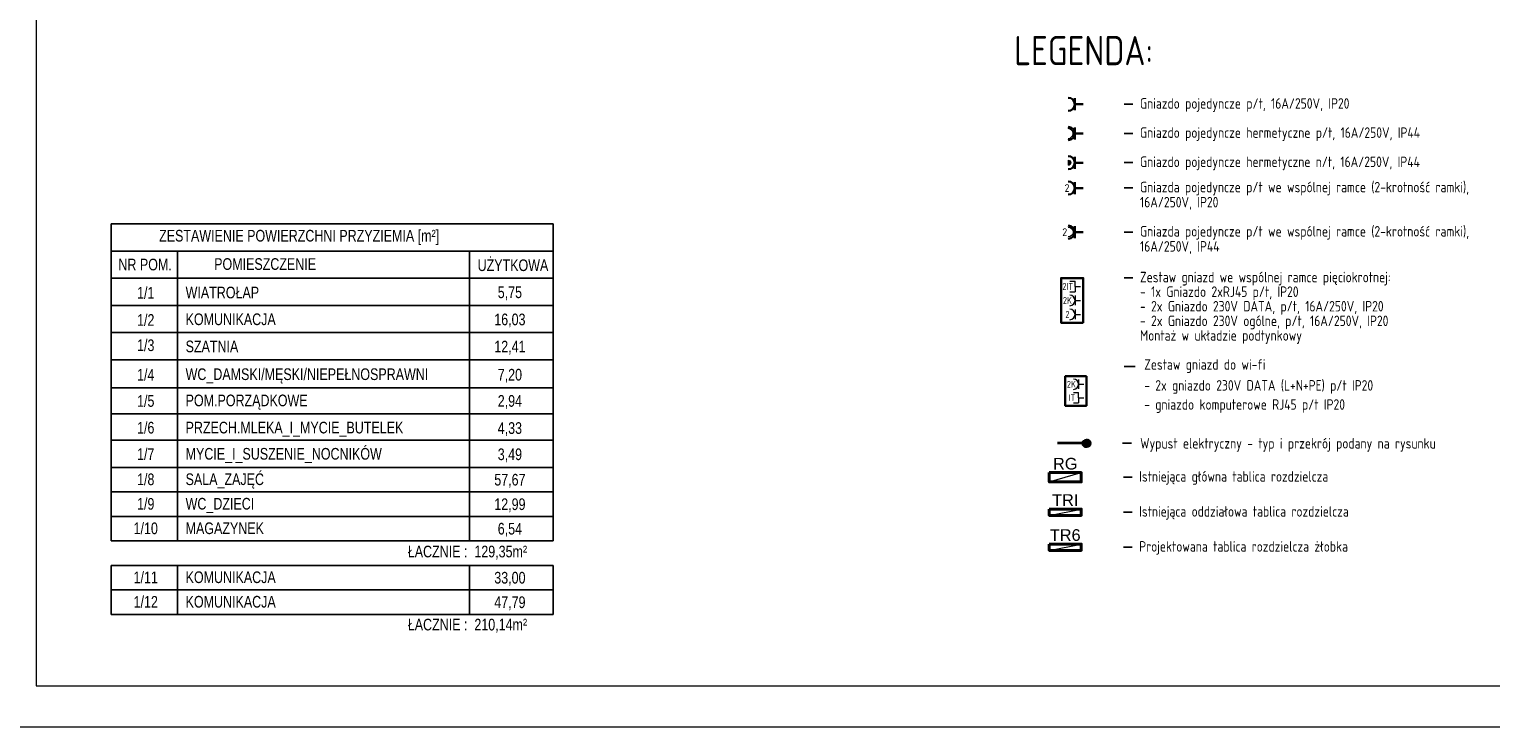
# Model space of a CAD drawing. Header units: millimetres. Extents: x -2994 to 13921, y -9859 to 2415.
# Tile 29 of 47: x 8100 to 10606, y -3244 to -2049. Entities that reach past the tile are written whole.
import ezdxf
from ezdxf.enums import TextEntityAlignment as Align

# ---------------------------------------------------------------- set-up
doc = ezdxf.new("R2010")
doc.units = ezdxf.units.MM
doc.layers.add('A_opis', color=7, linetype='Continuous', true_color=0x5e5e5e)
for name, color, linetype, lineweight in [('IE_OPISY_ogólne', 7, 'Continuous', 30), ('IE_SIŁA_gniazda 230V', 1, 'Continuous', 30), ('IE_SIŁA_gniazda 230V_zestawy', 1, 'Continuous', 30), ('IE_SIŁA_gniazda_opis', 5, 'Continuous', 25), ('IE_SIŁA_numery_obwodów', 7, 'Continuous', 20), ('IE_SIŁA_Tablice', 202, 'Continuous', 40), ('IE_SIŁA_Wypusty', 230, 'Continuous', 35)]:
    doc.layers.add(name, color=color, linetype=linetype, lineweight=lineweight)
doc.styles.add('el', font='isocpeur.ttf', dxfattribs={"width": 0.8})
doc.styles.add('GENERATED_STYLE_1', font='arial.ttf')
doc.styles.add('Strzałki', font='ic-isocp.shx', dxfattribs={"width": 0.8})

# ---------------------------------------------------------------- blocks, each defined once
blk = doc.blocks.new('E_ gniazdo_1x230V_IP20')
at = {"layer": 'IE_SIŁA_gniazda 230V'}
for p, q in [((14.4, 0), (0, 0)), ((14.4, 10.3), (14.4, -10.3))]:
    blk.add_line(p, q, dxfattribs=at)
blk.add_arc((25.7, 0), 11.3, 90, 270, dxfattribs=at)
at = {"layer": 'IE_SIŁA_numery_obwodów', "style": 'el', "width": 0.8}
blk.add_attdef('OBWÓD', text='', height=15, dxfattribs=at).set_placement((33.2, 0), align=Align.MIDDLE_LEFT)
blk = doc.blocks.new('E_ gniazdo_1x230V_IP44')
at = {"layer": 'IE_SIŁA_gniazda 230V'}
for p, q in [((14.4, 0), (0, 0)), ((14.4, 0), (0, 0)), ((14.4, 10.3), (14.4, -10.3)), ((14.4, 10.3), (14.4, -10.3))]:
    blk.add_line(p, q, dxfattribs=at)
blk.add_arc((25.7, 0), 11.3, 90, 270, dxfattribs=at)
blk.add_arc((25.7, 0), 11.3, 90, 270, dxfattribs=at)
at = {"layer": 'IE_SIŁA_gniazda 230V', "lineweight": 18}
blk.add_arc((25.7, 0), 8.36, 90, 270, dxfattribs=at)
at = {"layer": 'IE_SIŁA_numery_obwodów', "style": 'el', "width": 0.8}
blk.add_attdef('OBWÓD', text='', height=15, dxfattribs=at).set_placement((35, 0), align=Align.MIDDLE_LEFT)
blk = doc.blocks.new('E_ gniazdo_2x230V_IP20')
at = {"layer": 'IE_SIŁA_gniazda 230V'}
for p, q in [((14.4, 0), (0, 0)), ((14.4, -10.3), (14.4, 10.3))]:
    blk.add_line(p, q, dxfattribs=at)
blk.add_arc((25.7, 0), 11.3, 90, 270, dxfattribs=at)
at = {"layer": 'IE_SIŁA_gniazda_opis', "style": 'el', "width": 0.8}
blk.add_attdef('ILOŚĆ', text='', height=13, dxfattribs=at).set_placement((27.6, 0), align=Align.MIDDLE_CENTER)
at = {"layer": 'IE_SIŁA_numery_obwodów', "style": 'el', "width": 0.8}
blk.add_attdef('OBWÓD', text='', height=15, dxfattribs=at).set_placement((40, 0), align=Align.MIDDLE_LEFT)
blk = doc.blocks.new('E_ gniazdo_2x230V_IP44')
at = {"layer": 'IE_SIŁA_gniazda 230V'}
for p, q in [((14.4, 0), (0, 0)), ((14.4, 0), (0, 0)), ((14.4, 10.3), (14.4, -10.3)), ((14.4, 10.3), (14.4, -10.3))]:
    blk.add_line(p, q, dxfattribs=at)
blk.add_arc((25.7, 0), 11.3, 90, 270, dxfattribs=at)
blk.add_arc((25.7, 0), 11.3, 90, 270, dxfattribs=at)
at = {"layer": 'IE_SIŁA_gniazda 230V', "lineweight": 18}
blk.add_arc((25.7, 0), 8.36, 90, 270, dxfattribs=at)
at = {"layer": 'IE_SIŁA_gniazda_opis', "style": 'el', "width": 0.8}
blk.add_attdef('ILOŚĆ', text='', height=13, dxfattribs=at).set_placement((31.6, 0), align=Align.MIDDLE_CENTER)
at = {"layer": 'IE_SIŁA_numery_obwodów', "style": 'el', "width": 0.8}
blk.add_attdef('OBWÓD', text='', height=15, dxfattribs=at).set_placement((40, 0), align=Align.MIDDLE_LEFT)
blk = doc.blocks.new('E_ zestaw_gniazd_biuro')
at = {"layer": 'IE_SIŁA_gniazda 230V_zestawy', "lineweight": 20}
for p, q in [((14, 15.7), (14, 32.3)), ((14, 24), (4.5, 24)), ((14, -8.3), (14, 8.3)), ((14, 0), (4.5, 0)), ((14, -24), (4.5, -24)), ((14, -24), (14, -14.9)), ((23.1, -14.9), (14, -14.9)), ((14, -24), (14, -33.1)), ((23.1, -33.1), (14, -33.1))]:
    blk.add_line(p, q, dxfattribs=at)
at = {"layer": 'IE_SIŁA_gniazda 230V_zestawy'}
blk.add_lwpolyline([(0, 38.3), (38, 38.3), (38, -38.3), (0, -38.3)], close=True, dxfattribs=at)
at = {"layer": 'IE_SIŁA_gniazda 230V_zestawy', "lineweight": 20}
for centre in [(23.1, 24), (23.1, 0)]:
    blk.add_arc(centre, 9.08, 90, 270, dxfattribs=at)
at = {"layer": 'IE_SIŁA_gniazda_opis', "lineweight": 20, "style": 'el', "width": 0.8}
for tag, p in [('2', (27.1, 24)), ('2K', (27.1, 0)), ('T', (26.6, -24))]:
    blk.add_attdef(tag, text='', height=12, dxfattribs=at).set_placement(p, align=Align.MIDDLE_CENTER)
at = {"layer": 'IE_SIŁA_numery_obwodów', "style": 'el', "width": 0.8}
for tag, p in [('OBWÓD', (46.5, 24)), ('OBWÓD_KOMP', (46.5, 0))]:
    blk.add_attdef(tag, text='', height=15, dxfattribs=at).set_placement(p, align=Align.MIDDLE_LEFT)
blk = doc.blocks.new('E_ gniazdo_2x230V_mebel_IP44')
at = {"layer": 'IE_SIŁA_gniazda 230V'}
h = blk.add_hatch(color=256, dxfattribs=at)
h.dxf.hatch_style = 1
h.paths.add_polyline_path([(25.7, 0), (25.7, 4.3, 1), (25.7, -4.3)])
for p, q in [((14.4, 0), (0, 0)), ((14.4, 10.3), (14.4, -10.3))]:
    blk.add_line(p, q, dxfattribs=at)
at = {"layer": 'IE_SIŁA_gniazda 230V', "lineweight": 18}
for p, q in [((25.7, 4.3), (25.7, 0)), ((25.7, 0), (25.7, -4.3))]:
    blk.add_line(p, q, dxfattribs=at)
at = {"layer": 'IE_SIŁA_gniazda 230V'}
blk.add_arc((25.7, 0), 11.3, 90, 270, dxfattribs=at)
at = {"layer": 'IE_SIŁA_gniazda 230V', "lineweight": 18}
blk.add_arc((25.7, 0), 4.33, 90, 270, dxfattribs=at)
at = {"layer": 'IE_SIŁA_gniazda_opis', "style": 'el'}
blk.add_attdef('ILOŚĆ', text='', height=13, dxfattribs=at).set_placement((33.6, 0), align=Align.MIDDLE_CENTER)
at = {"layer": 'IE_SIŁA_numery_obwodów', "style": 'el', "width": 0.8}
blk.add_attdef('OBWÓD', text='', height=15, dxfattribs=at).set_placement((45, 0), align=Align.MIDDLE_LEFT)
blk = doc.blocks.new('A$C0C4A4AED')
at = {"layer": 'IE_SIŁA_Wypusty'}
h = blk.add_hatch(dxfattribs=at)
h.set_pattern_fill('ANSI31', color=256, angle=-90, style=0)
h.set_pattern_definition([(315, (4823.65164, -1629.58746), (0.0883883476, 0.0883883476), [])])
h.paths.add_polyline_path([(0, -6.1, 1), (0, 6.1, 1)])
blk.add_circle((0, 0), 6.12, dxfattribs=at)
blk = doc.blocks.new('A$C4FBA67DB')
at = {"layer": 'IE_SIŁA_gniazda 230V_zestawy', "lineweight": 20}
for p, q in [((-46.5, -14), (-30, -14)), ((-38.3, -14), (-38.3, -4.5)), ((-14.3, -14), (-23.4, -14)), ((-23.4, -23.1), (-23.4, -14)), ((-14.3, -14), (-14.3, -4.5)), ((-14.3, -14), (-5.2, -14)), ((-5.2, -23.1), (-5.2, -14))]:
    blk.add_line(p, q, dxfattribs=at)
at = {"layer": 'IE_SIŁA_gniazda 230V_zestawy'}
blk.add_lwpolyline([(-52.5, 0), (-52.5, -38), (0, -38), (0, 0)], close=True, dxfattribs=at)
at = {"layer": 'IE_SIŁA_gniazda 230V_zestawy', "lineweight": 20}
blk.add_arc((-38.3, -23.1), 9.08, 0, 180, dxfattribs=at)
at = {"layer": 'IE_SIŁA_gniazda_opis', "lineweight": 20, "style": 'el', "width": 0.8}
for tag, p in [('2IT', (-14.3, -26)), ('2', (-38.3, -30.1))]:
    blk.add_attdef(tag, text='', height=12, rotation=90, dxfattribs=at).set_placement(p, align=Align.MIDDLE_CENTER)

msp = doc.modelspace()

# ---------------------------------------------------------------- linework, layer by layer
at = {"layer": 'A_opis'}
for p, q in [((8240.102, -2925.807), (8240.101, -2382.507)), ((8240.101, -2382.507), (8997.882, -2382.507)), ((8997.882, -2925.807), (8997.882, -2382.507)), ((8240.101, -2429.052), (8997.882, -2429.052)), ((8353.816, -2925.807), (8353.816, -2429.052)), ((8854.635, -2925.807), (8854.635, -2429.053)), ((8240.101, -2475.598), (8997.882, -2475.598)), ((8240.101, -2522.14), (8997.882, -2522.14)), ((8240.101, -2568.684), (8997.882, -2568.684)), ((8240.101, -2568.686), (8997.882, -2568.686)), ((8240.101, -2615.232), (8997.882, -2615.232)), ((8240.101, -2663.379), (8997.882, -2663.379)), ((8240.101, -2708.323), (8997.882, -2708.323)), ((8240.101, -2753.266), (8997.882, -2753.266)), ((8240.101, -2799.804), (8997.882, -2799.804)), ((8240.101, -2841.805), (8997.882, -2841.805)), ((8240.101, -2883.806), (8997.882, -2883.806)), ((8240.101, -2925.807), (8997.882, -2925.807)), ((8240.101, -2967.808), (8997.882, -2967.808)), ((8240.102, -3051.811), (8240.102, -2967.808)), ((8353.816, -3051.811), (8353.816, -2967.808)), ((8854.635, -3051.811), (8854.635, -2967.808)), ((8997.882, -3051.811), (8997.882, -2967.808)), ((8240.101, -3009.81), (8997.882, -3009.81)), ((8240.101, -3051.811), (8997.882, -3051.811))]:
    msp.add_line(p, q, dxfattribs=at)
at = {"layer": 'IE_OPISY_ogólne', "lineweight": 25}
for p, q in [((9992.262, -2177.479), (9977.446, -2177.479)), ((9992.262, -2227.479), (9977.446, -2227.479)), ((9992.262, -2277.479), (9977.446, -2277.479)), ((9992.262, -2320.834), (9977.446, -2320.834)), ((9992.262, -2396.668), (9977.446, -2396.668)), ((9992.262, -2475.135), (9977.446, -2475.135)), ((9977.446, -2627.153), (9996.422, -2627.153)), ((9977.446, -2627.153), (9996.422, -2627.153)), ((9974.179, -2758.587), (9989.992, -2758.587)), ((9990.881, -2816.772), (9976.066, -2816.772)), ((9990.881, -2816.772), (9976.066, -2816.772)), ((9990.881, -2816.772), (9976.066, -2816.772)), ((9990.881, -2876.772), (9976.066, -2876.772)), ((9990.881, -2876.772), (9976.066, -2876.772)), ((9990.881, -2876.772), (9976.066, -2876.772)), ((9990.881, -2936.772), (9976.066, -2936.772)), ((9990.881, -2936.772), (9976.066, -2936.772)), ((9990.881, -2936.772), (9976.066, -2936.772))]:
    msp.add_line(p, q, dxfattribs=at)
at = {"layer": 'IE_OPISY_ogólne', "lineweight": 15}
for points in [[(7951.507, -274.445), (7951.507, -3244.445), (13891.507, -3244.445), (13891.507, -274.445)], [(8111.507, -344.445), (8111.507, -3174.445), (13821.507, -3174.445), (13821.507, -344.445)]]:
    msp.add_lwpolyline(points, close=True, dxfattribs=at)
at = {"layer": 'IE_SIŁA_gniazda 230V_zestawy'}
msp.add_lwpolyline([(9912.593, -2643.668), (9876.112, -2643.668), (9876.112, -2694.114), (9912.593, -2694.114)], close=True, dxfattribs=at)
at = {"layer": 'IE_SIŁA_Tablice', "lineweight": 15}
for p, q in [((9848.717, -2824.772), (9903.717, -2808.772)), ((9848.717, -2882.272), (9903.717, -2871.272)), ((9848.717, -2942.272), (9903.717, -2931.272))]:
    msp.add_line(p, q, dxfattribs=at)
at = {"layer": 'IE_SIŁA_Tablice'}
for points in [[(9848.717, -2808.772), (9903.717, -2808.772), (9903.717, -2824.772), (9848.717, -2824.772)], [(9848.717, -2871.272), (9903.717, -2871.272), (9903.717, -2882.272), (9848.717, -2882.272)], [(9848.717, -2931.272), (9903.717, -2931.272), (9903.717, -2942.272), (9848.717, -2942.272)]]:
    msp.add_lwpolyline(points, close=True, dxfattribs=at)
at = {"layer": 'IE_SIŁA_Wypusty'}
msp.add_line((9912.78, -2758.587), (9862.743, -2758.587), dxfattribs=at)

# ---------------------------------------------------------------- block references
at = {"layer": 'IE_SIŁA_gniazda 230V', "rotation": 180}
msp.add_blockref('E_ gniazdo_1x230V_IP44', (9907.034, -2227.544), dxfattribs=at)
at = {"layer": 'IE_SIŁA_gniazda 230V', "xscale": -1}
msp.add_blockref('E_ gniazdo_2x230V_mebel_IP44', (9907.034, -2277.544), dxfattribs=at)
at = {"layer": 'IE_SIŁA_gniazda 230V'}
ref = msp.add_blockref('E_ gniazdo_2x230V_IP44', (9907.034, -2396.555), dxfattribs=dict(at, xscale=-1))
ref.add_attrib('ILOŚĆ', '2', dxfattribs={"layer": 'IE_SIŁA_gniazda_opis', "height": 13, "style": 'el'}).set_placement((9875.405, -2396.555), align=Align.MIDDLE_CENTER)
at = {"layer": 'IE_SIŁA_gniazda 230V_zestawy', "rotation": 180}
msp.add_blockref('E_ gniazdo_1x230V_IP20', (9907.034, -2177.479), dxfattribs=at)
at = {"layer": 'IE_SIŁA_gniazda 230V_zestawy'}
ref = msp.add_blockref('E_ gniazdo_2x230V_IP20', (9907.034, -2321.045), dxfattribs=dict(at, xscale=-1))
ref.add_attrib('ILOŚĆ', '2', dxfattribs={"layer": 'IE_SIŁA_gniazda_opis', "height": 13, "style": 'el'}).set_placement((9879.405, -2321.045), align=Align.MIDDLE_CENTER)
ref = msp.add_blockref('E_ zestaw_gniazd_biuro', (9907.059, -2513.656), dxfattribs=dict(at, rotation=180))
ref.add_attrib('T', '2IT', dxfattribs={"layer": 'IE_SIŁA_gniazda_opis', "lineweight": 20, "height": 12, "style": 'el', "width": 0.8}).set_placement((9880.456, -2489.656), align=Align.MIDDLE_CENTER)
ref.add_attrib('2K', '2K', dxfattribs={"layer": 'IE_SIŁA_gniazda_opis', "lineweight": 20, "height": 12, "style": 'el', "width": 0.8}).set_placement((9879.956, -2513.656), align=Align.MIDDLE_CENTER)
ref.add_attrib('2', '2', dxfattribs={"layer": 'IE_SIŁA_gniazda_opis', "lineweight": 20, "height": 12, "style": 'el', "width": 0.8}).set_placement((9879.956, -2537.656), align=Align.MIDDLE_CENTER)
ref = msp.add_blockref('A$C4FBA67DB', (9912.593, -2694.114), dxfattribs=dict(at, xscale=0.96, yscale=0.96, zscale=0.96, rotation=270))
ref.add_attrib('2', '2K', dxfattribs={"layer": 'IE_SIŁA_gniazda_opis', "lineweight": 20, "height": 11.52, "style": 'el', "width": 0.8}).set_placement((9886.749, -2657.371), align=Align.MIDDLE_CENTER)
ref.add_attrib('2IT', 'IT', dxfattribs={"layer": 'IE_SIŁA_gniazda_opis', "lineweight": 20, "height": 11.52, "style": 'el', "width": 0.8}).set_placement((9887.642, -2680.411), align=Align.MIDDLE_CENTER)
at = {"layer": 'IE_SIŁA_Wypusty'}
msp.add_blockref('A$C0C4A4AED', (9912.78, -2758.587), dxfattribs=at)

# ---------------------------------------------------------------- texts
at = {"layer": 'A_opis', "char_height": 20, "attachment_point": 5, "style": 'Strzałki'}
for s, insert in [('\\A1;ZESTAWIENIE POWIERZCHNI PRZYZIEMIA [m²]', (8562.493, -2405.728)), ('\\A1;NR POM.', (8298.366, -2452.273)), ('\\A1;POMIESZCZENIE', (8504.179, -2451.412)), ('\\A1;UŻYTKOWA', (8929.182, -2453.458)), ('1/1', (8299.442, -2500.798)), ('5,75', (8923.909, -2501.575)), ('1/2', (8299.442, -2547.341)), ('16,03', (8923.909, -2548.118)), ('1/3', (8299.44, -2590.611)), ('12,41', (8923.909, -2594.664)), ('1/4', (8299.442, -2641.233)), ('7,20', (8923.909, -2642.811)), ('1/5', (8299.442, -2686.177)), ('2,94', (8923.909, -2687.755)), ('1/6', (8299.442, -2731.922)), ('4,33', (8923.909, -2734.3)), ('1/7', (8299.442, -2777.266)), ('3,49', (8923.909, -2779.244)), ('1/8', (8299.442, -2820.46)), ('57,67', (8923.909, -2822.839)), ('1/9', (8299.442, -2862.461)), ('12,99', (8923.909, -2864.84)), ('1/10', (8299.442, -2904.463)), ('6,54', (8923.909, -2906.841)), ('ŁACZNIE :  129,35m²', (8851.125, -2945.956)), ('1/11', (8299.442, -2988.465)), ('33,00', (8923.909, -2990.843)), ('1/12', (8299.442, -3030.466)), ('47,79', (8923.909, -3032.845)), ('ŁACZNIE :  210,14m²', (8851.125, -3071.173))]:
    msp.add_mtext(s, dxfattribs=dict(at, insert=insert))
at = {"layer": 'A_opis', "style": 'Strzałki', "width": 0.8}
for tag, p in [('WIATROŁAP', (8367.834, -2510.098)), ('KOMUNIKACJA', (8367.834, -2555.959)), ('SZATNIA', (8367.834, -2602.512)), ('WC_DAMSKI/MĘSKI/NIEPEŁNOSPRAWNI', (8367.834, -2650.132)), ('POM.PORZĄDKOWE', (8367.834, -2695.075)), ('PRZECH.MLEKA_I_MYCIE_BUTELEK', (8367.834, -2741.621)), ('MYCIE_I_SUSZENIE_NOCNIKÓW', (8367.834, -2786.565)), ('SALA_ZAJĘĆ', (8367.834, -2830.16)), ('WC_DZIECI', (8367.834, -2872.161)), ('MAGAZYNEK', (8367.834, -2914.162)), ('KOMUNIKACJA', (8367.834, -2998.164)), ('KOMUNIKACJA', (8367.834, -3040.165))]:
    msp.add_attdef(tag, p, '', height=20, dxfattribs=at)
at = {"layer": 'IE_OPISY_ogólne', "lineweight": 25, "style": 'el', "width": 0.8}
for s, height, p in [('LEGENDA:', 50, (9788.711, -2110.426)), ('Gniazdo pojedyncze p/t, 16A/250V, IP20', 18, (10004.434, -2184.986)), ('Gniazdo pojedyncze hermetyczne p/t, 16A/250V, IP44', 18, (10004.434, -2234.986)), ('Gniazdo pojedyncze hermetyczne n/t, 16A/250V, IP44', 18, (10004.434, -2284.986)), ('Gniazda pojedyncze p/t we wspólnej ramce (2-krotność ramki), ', 18, (10004.434, -2328.342)), ('16A/250V, IP20 ', 18, (10004.434, -2354.175)), ('Gniazda pojedyncze p/t we wspólnej ramce (2-krotność ramki), ', 18, (10004.434, -2404.175)), ('16A/250V, IP44 ', 18, (10004.434, -2430.009)), ('Zestaw gniazd we wspólnej ramce pięciokrotnej:', 18, (10004.434, -2482.642)), ('- 1x Gniazdo 2xRJ45 p/t, IP20', 18, (10004.434, -2507.642)), ('- 2x Gniazdo 230V DATA, p/t, 16A/250V, IP20', 18, (10004.434, -2532.642)), ('- 2x Gniazdo 230V ogólne, p/t, 16A/250V, IP20', 18, (10004.434, -2557.642)), ('Montaż w układzie podtynkowy', 18, (10004.434, -2582.642)), ('Zestaw gniazd do wi-fi', 18, (10011.673, -2632.415)), ('- 2x gniazdo 230V DATA (L+N+PE) p/t IP20', 18, (10011.673, -2668.273)), ('- gniazdo komputerowe RJ45 p/t IP20', 18, (10011.673, -2700.958)), ('Istniejąca główna tablica rozdzielcza ', 18, (10003.054, -2824.279)), ('Istniejąca oddziałowa tablica rozdzielcza', 18, (10003.054, -2884.279)), ('Projektowana tablica rozdzielcza żłobka', 18, (10003.054, -2944.279))]:
    msp.add_text(s, height=height, dxfattribs=at).set_placement(p)
msp.add_text('Wypust elektryczny - typ i przekrój podany na rysunku', height=18, dxfattribs=at).set_placement((10004.713, -2758.587), align=Align.MIDDLE_LEFT)
at = {"layer": 'IE_SIŁA_Tablice', "style": 'GENERATED_STYLE_1'}
for s, p in [('RG', (9876.23, -2803.532)), ('TRI', (9876.23, -2865.843)), ('TR6', (9876.23, -2925.843))]:
    msp.add_text(s, height=20, dxfattribs=at).set_placement(p, align=Align.CENTER)

doc.saveas('drawing.dxf')
